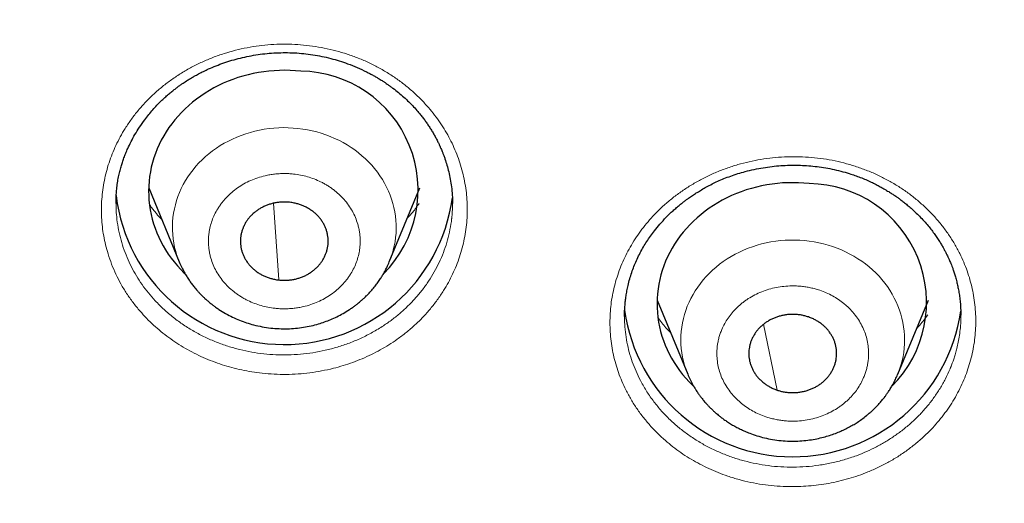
# Model space of a CAD drawing. Header units: millimetres. Extents: x 8 to 578, y 12 to 587.
# Tile 130 of 156: x 314 to 327.46, y 564.74 to 571.35. Entities that reach past the tile are written whole.
import ezdxf

# ---------------------------------------------------------------- set-up
doc = ezdxf.new("R2010")
doc.units = ezdxf.units.MM

msp = doc.modelspace()

# ---------------------------------------------------------------- linework, layer by layer
at = {"color": 7, "linetype": 'Continuous', "lineweight": 30}
for p, q in [((315.763, 569.053), (316.182, 568.04)), ((319.052, 568.04), (319.471, 569.053)), ((315.318, 568.839), (315.318, 568.849)), ((319.917, 568.861), (319.917, 568.845)), ((319.051, 568.039), (319.052, 568.04)), ((322.713, 567.518), (323.132, 566.506)), ((326.002, 566.506), (326.421, 567.518)), ((322.268, 567.299), (322.268, 567.302)), ((326.866, 567.34), (326.866, 567.317)), ((326, 566.503), (326.002, 566.506)), ((326, 566.503), (326.002, 566.506))]:
    msp.add_line(p, q, dxfattribs=at)
at = {"color": 252, "linetype": 'Continuous', "lineweight": 0}
for p, q in [((317.544, 567.794), (317.468, 568.842)), ((324.353, 566.29), (324.169, 567.19))]:
    msp.add_line(p, q, dxfattribs=at)
at = {"color": 7, "linetype": 'Continuous', "lineweight": 30, "flags": 128}
for points in [[(317.843, 570.646), (317.77, 570.652), (317.698, 570.656), (317.625, 570.658), (317.552, 570.657), (317.479, 570.653), (317.407, 570.647), (317.335, 570.639), (317.263, 570.627), (317.192, 570.614), (317.121, 570.598), (317.051, 570.579), (316.982, 570.558), (316.915, 570.535), (316.848, 570.509), (316.782, 570.481), (316.718, 570.451), (316.655, 570.418), (316.593, 570.383), (316.533, 570.346), (316.475, 570.307), (316.418, 570.266), (316.364, 570.224), (316.311, 570.179), (316.26, 570.132), (316.212, 570.084), (316.165, 570.034), (316.121, 569.982), (316.079, 569.929), (316.04, 569.875), (316.003, 569.819), (315.968, 569.762), (315.936, 569.704), (315.906, 569.644), (315.88, 569.584), (315.855, 569.523), (315.834, 569.461), (315.815, 569.398), (315.799, 569.335), (315.786, 569.271), (315.776, 569.207), (315.769, 569.142), (315.764, 569.077), (315.762, 569.012), (315.763, 568.947), (315.767, 568.883), (315.774, 568.818), (315.784, 568.754), (315.796, 568.69), (315.812, 568.626), (315.83, 568.563), (315.851, 568.501), (315.874, 568.44), (315.9, 568.379), (315.929, 568.32), (315.961, 568.261), (315.995, 568.204), (316.031, 568.148), (316.07, 568.093), (316.112, 568.04), (316.156, 567.988), (316.201, 567.937), (316.25, 567.889), (316.262, 567.877)], [(324.793, 569.111), (324.72, 569.118), (324.647, 569.122), (324.575, 569.123), (324.502, 569.122), (324.429, 569.119), (324.357, 569.113), (324.284, 569.104), (324.213, 569.093), (324.141, 569.079), (324.071, 569.063), (324.001, 569.045), (323.932, 569.024), (323.864, 569), (323.797, 568.974), (323.732, 568.946), (323.667, 568.916), (323.604, 568.884), (323.543, 568.849), (323.483, 568.812), (323.425, 568.773), (323.368, 568.732), (323.313, 568.689), (323.261, 568.644), (323.21, 568.598), (323.161, 568.549), (323.115, 568.499), (323.071, 568.448), (323.029, 568.395), (322.989, 568.34), (322.952, 568.284), (322.918, 568.227), (322.886, 568.169), (322.856, 568.11), (322.829, 568.049), (322.805, 567.988), (322.784, 567.926), (322.765, 567.863), (322.749, 567.8), (322.736, 567.736), (322.726, 567.672), (322.718, 567.607), (322.714, 567.543), (322.712, 567.478), (322.713, 567.413), (322.717, 567.348), (322.724, 567.284), (322.734, 567.219), (322.746, 567.155), (322.761, 567.092), (322.779, 567.029), (322.8, 566.967), (322.824, 566.905), (322.85, 566.845), (322.879, 566.785), (322.91, 566.727), (322.945, 566.669), (322.981, 566.613), (323.02, 566.559), (323.061, 566.505), (323.105, 566.453), (323.151, 566.403), (323.199, 566.354), (323.211, 566.343)]]:
    msp.add_lwpolyline(points, dxfattribs=at)
at = {"color": 252, "linetype": 'Continuous', "lineweight": 0, "flags": 128}
for points in [[(319.052, 568.04), (319.071, 568.089), (319.09, 568.145), (319.106, 568.202), (319.12, 568.259), (319.131, 568.317), (319.139, 568.375), (319.144, 568.433), (319.146, 568.492), (319.146, 568.551), (319.142, 568.609), (319.136, 568.668), (319.127, 568.726), (319.116, 568.783), (319.101, 568.841), (319.084, 568.897), (319.064, 568.953), (319.041, 569.008), (319.016, 569.062), (318.988, 569.115), (318.958, 569.167), (318.925, 569.218), (318.89, 569.268), (318.852, 569.316), (318.812, 569.362), (318.77, 569.407), (318.725, 569.451), (318.679, 569.492), (318.631, 569.532), (318.58, 569.57), (318.529, 569.606), (318.475, 569.64), (318.42, 569.672), (318.363, 569.702), (318.305, 569.729), (318.245, 569.754), (318.185, 569.777), (318.123, 569.798), (318.061, 569.816), (317.997, 569.832), (317.933, 569.845), (317.868, 569.856), (317.803, 569.864), (317.738, 569.87), (317.672, 569.874), (317.606, 569.875), (317.54, 569.873), (317.475, 569.869), (317.409, 569.862), (317.344, 569.853), (317.28, 569.841), (317.216, 569.827), (317.153, 569.81), (317.091, 569.791), (317.029, 569.77), (316.969, 569.746), (316.91, 569.72), (316.853, 569.692), (316.796, 569.662), (316.741, 569.629), (316.688, 569.595), (316.637, 569.558), (316.587, 569.519), (316.54, 569.479), (316.494, 569.437), (316.45, 569.393), (316.409, 569.347), (316.37, 569.3), (316.333, 569.252), (316.298, 569.202), (316.266, 569.151), (316.236, 569.098), (316.209, 569.045), (316.185, 568.99), (316.163, 568.935), (316.144, 568.879), (316.128, 568.822), (316.114, 568.765), (316.103, 568.707), (316.095, 568.649), (316.09, 568.59), (316.088, 568.532), (316.088, 568.473), (316.092, 568.414), (316.098, 568.356), (316.107, 568.298), (316.118, 568.24), (316.133, 568.183), (316.15, 568.126), (316.17, 568.071), (316.183, 568.039)], [(326.002, 566.506), (326.007, 566.52), (326.028, 566.576), (326.046, 566.632), (326.061, 566.689), (326.074, 566.747), (326.084, 566.805), (326.091, 566.863), (326.095, 566.922), (326.096, 566.98), (326.094, 567.039), (326.09, 567.097), (326.083, 567.156), (326.073, 567.214), (326.06, 567.271), (326.045, 567.328), (326.026, 567.384), (326.005, 567.44), (325.982, 567.495), (325.955, 567.548), (325.926, 567.601), (325.895, 567.653), (325.861, 567.703), (325.825, 567.752), (325.786, 567.799), (325.746, 567.845), (325.703, 567.89), (325.657, 567.933), (325.61, 567.973), (325.561, 568.013), (325.51, 568.05), (325.458, 568.085), (325.403, 568.118), (325.348, 568.149), (325.29, 568.178), (325.232, 568.204), (325.172, 568.229), (325.111, 568.251), (325.049, 568.271), (324.986, 568.288), (324.922, 568.303), (324.858, 568.315), (324.793, 568.325), (324.728, 568.332), (324.662, 568.337), (324.596, 568.34), (324.531, 568.34), (324.465, 568.337), (324.399, 568.332), (324.334, 568.324), (324.269, 568.314), (324.205, 568.301), (324.141, 568.286), (324.079, 568.269), (324.017, 568.249), (323.956, 568.227), (323.896, 568.202), (323.838, 568.175), (323.78, 568.146), (323.725, 568.115), (323.67, 568.082), (323.618, 568.046), (323.567, 568.009), (323.518, 567.97), (323.471, 567.929), (323.427, 567.886), (323.384, 567.841), (323.343, 567.795), (323.305, 567.747), (323.269, 567.698), (323.235, 567.648), (323.204, 567.596), (323.175, 567.543), (323.149, 567.489), (323.126, 567.435), (323.105, 567.379), (323.087, 567.323), (323.072, 567.266), (323.059, 567.208), (323.05, 567.15), (323.043, 567.092), (323.039, 567.033), (323.037, 566.975), (323.039, 566.916), (323.043, 566.857), (323.05, 566.799), (323.06, 566.741), (323.073, 566.684), (323.089, 566.627), (323.107, 566.57), (323.128, 566.515), (323.152, 566.46), (323.174, 566.414)]]:
    msp.add_lwpolyline(points, dxfattribs=at)
at = {"color": 7, "linetype": 'Continuous', "lineweight": 30}
for centre, radius, start, end in [((317.823, 569.023), 1.623, 315.0703, 89.2948), ((324.773, 567.488), 1.623, 315.0722, 89.2948), ((317.618, 569.23), 2.318, 187.0282, 352.2622), ((324.567, 567.699), 2.32, 187.8774, 351.797)]:
    msp.add_arc(centre, radius, start, end, dxfattribs=at)
for points, knots in [([(352.083, 562.247), (352.082, 562.251), (352.08, 562.257), (352.076, 562.27), (352.071, 562.287), (352.064, 562.307), (352.057, 562.33), (352.046, 562.365), (352.032, 562.413), (352.013, 562.471), (351.994, 562.531), (351.975, 562.591), (351.957, 562.649), (351.939, 562.704), (351.924, 562.751), (351.91, 562.795), (351.896, 562.835), (351.883, 562.876), (351.87, 562.916), (351.858, 562.95), (351.849, 562.978), (351.842, 562.999), (351.836, 563.019), (351.829, 563.037), (351.823, 563.057), (351.813, 563.085), (351.801, 563.121), (351.787, 563.162), (351.774, 563.201), (351.762, 563.237), (351.751, 563.269), (351.741, 563.299), (351.731, 563.326), (351.723, 563.35), (351.716, 563.37), (351.709, 563.391), (351.7, 563.417), (351.688, 563.451), (351.674, 563.491), (351.656, 563.54), (351.637, 563.593), (351.619, 563.646), (351.603, 563.69), (351.59, 563.727), (351.577, 563.763), (351.563, 563.8), (351.548, 563.842), (351.531, 563.889), (351.512, 563.94), (351.492, 563.994), (351.471, 564.05), (351.45, 564.106), (351.43, 564.158), (351.412, 564.206), (351.396, 564.248), (351.382, 564.286), (351.367, 564.323), (351.352, 564.363), (351.333, 564.412), (351.31, 564.473), (351.282, 564.543), (351.257, 564.607), (351.236, 564.66), (351.219, 564.702), (351.202, 564.744), (351.186, 564.785), (351.17, 564.823), (351.157, 564.856), (351.146, 564.882), (351.137, 564.904), (351.129, 564.926), (351.119, 564.95), (351.105, 564.983), (351.088, 565.024), (351.068, 565.073), (351.047, 565.124), (351.025, 565.177), (351.002, 565.231), (350.979, 565.286), (350.957, 565.338), (350.937, 565.383), (350.922, 565.42), (350.908, 565.451), (350.897, 565.476), (350.89, 565.494), (350.884, 565.508), (350.878, 565.52), (350.872, 565.536), (350.863, 565.556), (350.847, 565.592), (350.825, 565.643), (350.796, 565.708), (350.768, 565.773), (350.721, 565.878), (350.677, 565.975), (350.638, 566.061), (350.622, 566.096), (350.607, 566.128), (350.595, 566.155), (350.585, 566.177), (350.575, 566.199), (350.564, 566.223), (350.549, 566.255), (350.53, 566.295), (350.508, 566.342), (350.478, 566.406), (350.442, 566.482), (350.402, 566.567), (350.365, 566.644), (350.331, 566.714), (350.301, 566.776), (350.276, 566.826), (350.257, 566.866), (350.241, 566.898), (350.227, 566.927), (350.212, 566.957), (350.196, 566.989), (350.177, 567.027), (350.156, 567.07), (350.132, 567.117), (350.106, 567.169), (350.078, 567.223), (350.036, 567.307), (349.977, 567.422), (349.917, 567.537), (349.873, 567.62), (349.849, 567.666), (349.829, 567.704), (349.814, 567.733), (349.802, 567.756), (349.791, 567.776), (349.778, 567.8), (349.764, 567.827), (349.748, 567.857), (349.726, 567.896), (349.699, 567.947), (349.664, 568.011), (349.605, 568.119), (349.521, 568.272), (349.44, 568.416), (349.388, 568.508), (349.366, 568.547), (349.345, 568.583), (349.327, 568.614), (349.313, 568.64), (349.3, 568.661), (349.291, 568.677), (349.284, 568.689), (349.278, 568.701), (349.27, 568.715), (349.258, 568.734), (349.243, 568.76), (349.225, 568.791), (349.204, 568.827), (349.181, 568.866), (349.15, 568.919), (349.112, 568.984), (349.068, 569.058), (349.027, 569.128), (348.986, 569.195), (348.946, 569.263), (348.911, 569.32), (348.882, 569.368), (348.859, 569.405), (348.836, 569.442), (348.812, 569.481), (348.788, 569.52), (348.765, 569.558), (348.744, 569.591), (348.727, 569.618), (348.714, 569.64), (348.703, 569.657), (348.695, 569.67), (348.688, 569.682), (348.679, 569.696), (348.667, 569.715), (348.651, 569.741), (348.632, 569.771), (348.611, 569.803), (348.571, 569.868), (348.524, 569.941), (348.471, 570.023), (348.432, 570.083), (348.392, 570.146), (348.348, 570.213), (348.3, 570.286), (348.253, 570.358), (348.206, 570.429), (348.16, 570.498), (348.113, 570.567), (348.068, 570.634), (348.028, 570.694), (347.995, 570.742), (347.968, 570.781), (347.948, 570.81), (347.932, 570.834), (347.919, 570.853), (347.909, 570.867), (347.899, 570.882), (347.886, 570.901), (347.87, 570.925), (347.848, 570.956), (347.821, 570.995), (347.79, 571.039), (347.755, 571.089), (347.687, 571.187), (347.583, 571.333), (347.444, 571.527), (347.335, 571.676), (347.259, 571.779), (347.218, 571.834), (347.178, 571.888), (347.14, 571.939), (347.106, 571.985), (347.076, 572.025), (347.05, 572.059), (347.029, 572.087), (347.013, 572.108), (347.001, 572.123), (346.994, 572.133), (346.987, 572.142), (346.979, 572.152), (346.967, 572.168), (346.952, 572.188), (346.928, 572.22), (346.895, 572.263), (346.853, 572.318), (346.805, 572.379), (346.752, 572.448), (346.695, 572.521), (346.638, 572.593), (346.582, 572.664), (346.512, 572.753), (346.428, 572.857), (346.333, 572.976), (346.242, 573.088), (346.156, 573.192), (346.076, 573.289), (346.015, 573.362), (345.973, 573.412), (345.947, 573.443), (345.922, 573.473), (345.899, 573.501), (345.879, 573.524), (345.864, 573.542), (345.853, 573.555), (345.843, 573.566), (345.831, 573.581), (345.815, 573.6), (345.793, 573.625), (345.768, 573.655), (345.737, 573.691), (345.701, 573.733), (345.66, 573.78), (345.616, 573.832), (345.569, 573.886), (345.521, 573.941), (345.473, 573.996), (345.392, 574.088), (345.277, 574.217), (345.153, 574.356), (345.054, 574.466), (344.979, 574.548), (344.904, 574.629), (344.832, 574.708), (344.762, 574.782), (344.698, 574.851), (344.645, 574.908), (344.602, 574.953), (344.568, 574.989), (344.537, 575.022), (344.509, 575.052), (344.483, 575.078), (344.462, 575.1), (344.445, 575.118), (344.43, 575.135), (344.412, 575.153), (344.389, 575.176), (344.363, 575.204), (344.332, 575.236), (344.297, 575.273), (344.259, 575.312), (344.219, 575.352), (344.166, 575.407), (344.097, 575.477), (344, 575.575), (343.886, 575.69), (343.752, 575.823), (343.615, 575.958), (343.475, 576.094), (343.358, 576.206), (343.266, 576.294), (343.198, 576.358), (343.13, 576.423), (343.062, 576.486), (342.995, 576.549), (342.928, 576.612), (342.861, 576.673), (342.803, 576.726), (342.755, 576.77), (342.718, 576.804), (342.687, 576.833), (342.661, 576.857), (342.64, 576.875), (342.625, 576.889), (342.613, 576.9), (342.6, 576.912), (342.583, 576.927), (342.561, 576.947), (342.535, 576.97), (342.459, 577.039), (342.331, 577.152), (342.178, 577.287), (342.045, 577.403), (341.934, 577.499), (341.817, 577.6), (341.693, 577.705), (341.563, 577.814), (341.427, 577.928), (341.284, 578.046), (341.156, 578.15), (341.045, 578.24), (340.952, 578.315), (340.859, 578.389), (340.77, 578.46), (340.687, 578.525), (340.614, 578.583), (340.549, 578.633), (340.493, 578.677), (340.444, 578.715), (340.402, 578.748), (340.369, 578.773), (340.343, 578.793), (340.324, 578.808), (340.307, 578.82), (340.291, 578.833), (340.271, 578.848), (340.25, 578.864), (340.226, 578.882), (340.195, 578.906), (340.156, 578.936), (340.107, 578.973), (340.054, 579.013), (339.99, 579.061), (339.913, 579.119), (339.823, 579.186), (339.726, 579.257), (339.623, 579.333), (339.515, 579.412), (339.4, 579.495), (339.279, 579.582), (339.152, 579.672), (339.018, 579.767), (338.879, 579.864), (338.735, 579.964), (338.585, 580.066), (338.432, 580.17), (338.237, 580.302), (338.003, 580.456), (337.733, 580.632), (337.468, 580.801), (337.211, 580.962), (336.961, 581.116), (336.72, 581.263), (336.487, 581.402), (336.261, 581.536), (336.054, 581.656), (335.863, 581.765), (335.684, 581.867), (335.5, 581.969), (335.31, 582.074), (335.113, 582.182), (334.909, 582.291), (334.705, 582.4), (334.501, 582.507), (334.297, 582.612), (334.087, 582.719), (333.871, 582.827), (333.65, 582.937), (333.438, 583.04), (333.241, 583.135), (333.061, 583.22), (332.89, 583.301), (332.726, 583.377), (332.57, 583.448), (332.422, 583.515), (332.283, 583.578), (332.171, 583.627), (332.086, 583.665), (332.025, 583.692), (331.968, 583.717), (331.915, 583.74), (331.869, 583.76), (331.831, 583.776), (331.802, 583.789), (331.777, 583.8), (331.755, 583.809), (331.73, 583.82), (331.703, 583.831), (331.672, 583.845), (331.629, 583.863), (331.574, 583.887), (331.505, 583.916), (331.426, 583.949), (331.337, 583.986), (331.239, 584.027), (331.131, 584.072), (331.017, 584.119), (330.895, 584.168), (330.767, 584.22), (330.631, 584.274), (330.486, 584.331), (330.333, 584.391), (330.173, 584.453), (329.998, 584.52), (329.809, 584.591), (329.604, 584.667), (329.39, 584.745), (329.166, 584.825), (328.931, 584.908), (328.687, 584.992), (328.432, 585.078), (328.168, 585.166), (327.893, 585.255), (327.609, 585.345), (327.317, 585.436), (327.017, 585.526), (326.706, 585.618), (326.389, 585.708), (326.066, 585.798), (325.736, 585.887), (325.396, 585.976), (325.047, 586.065), (324.69, 586.152), (324.326, 586.238), (323.954, 586.322), (323.573, 586.405), (323.179, 586.487), (322.773, 586.568), (322.354, 586.648), (321.925, 586.725), (321.486, 586.8), (321.037, 586.871), (320.577, 586.94), (320.128, 587.002), (319.69, 587.059), (319.263, 587.11), (318.829, 587.158), (318.387, 587.202), (317.937, 587.243), (317.48, 587.279), (317.015, 587.312), (316.535, 587.341), (316.04, 587.365), (315.529, 587.385), (315.009, 587.399), (314.499, 587.408), (314.162, 587.408), (314, 587.409)], [0, 0, 0, 0, 0.0002489, 0.0004924, 0.0008975, 0.0013513, 0.0017753, 0.0022796, 0.0035092, 0.0046889, 0.0059625, 0.0072515, 0.0085423, 0.0096883, 0.0107884, 0.0116007, 0.0125144, 0.0134273, 0.014302, 0.0151384, 0.0156597, 0.0161341, 0.0165586, 0.0169331, 0.017347, 0.017896, 0.01879, 0.0197476, 0.0206237, 0.0214184, 0.0221317, 0.0227637, 0.0234094, 0.0239512, 0.0243888, 0.0247795, 0.0253483, 0.0261184, 0.0270824, 0.0280589, 0.0294623, 0.0307052, 0.0316209, 0.0324507, 0.033209, 0.034049, 0.0350123, 0.0360988, 0.0372444, 0.0385151, 0.0397966, 0.0410892, 0.0423417, 0.0434416, 0.0443847, 0.0452134, 0.046066, 0.0469645, 0.047972, 0.0494705, 0.0511621, 0.0528883, 0.0538791, 0.0548633, 0.0558408, 0.0568117, 0.0577239, 0.0585007, 0.0591085, 0.0595953, 0.0600424, 0.0606093, 0.0613, 0.0623605, 0.0635299, 0.064732, 0.065967, 0.0672348, 0.0685354, 0.0698687, 0.0708815, 0.071755, 0.072487, 0.0730776, 0.0735266, 0.0737802, 0.0740338, 0.0743977, 0.0748724, 0.0754578, 0.0769868, 0.0785254, 0.0800626, 0.0815989, 0.0860554, 0.0869468, 0.0878183, 0.0885805, 0.0892258, 0.0897543, 0.0901873, 0.0907494, 0.0915, 0.0924885, 0.0936671, 0.09485, 0.0971046, 0.0991641, 0.1010287, 0.1027001, 0.1041963, 0.1055215, 0.1063617, 0.1071168, 0.1078201, 0.108491, 0.1092666, 0.1102027, 0.1112324, 0.1124048, 0.1136973, 0.1150224, 0.1163709, 0.1198453, 0.1234668, 0.1248172, 0.1259597, 0.1268943, 0.1276209, 0.128081, 0.1285655, 0.1291476, 0.1298204, 0.1305616, 0.1313694, 0.1327735, 0.1343422, 0.1360631, 0.1408416, 0.1457708, 0.1467908, 0.1477974, 0.1486947, 0.1494698, 0.1501228, 0.1506452, 0.1510498, 0.1513366, 0.1515551, 0.1519031, 0.1523964, 0.153035, 0.1538189, 0.154748, 0.1557682, 0.1567655, 0.1587587, 0.1606375, 0.162402, 0.164055, 0.1657415, 0.1675424, 0.1684475, 0.169379, 0.1703368, 0.171321, 0.1723316, 0.1733281, 0.174194, 0.1748667, 0.1754234, 0.1758642, 0.1761891, 0.1764274, 0.1767427, 0.1772558, 0.177916, 0.1787202, 0.1795676, 0.1804099, 0.1836697, 0.1852132, 0.1867386, 0.1883333, 0.1900729, 0.1919572, 0.1939863, 0.1956822, 0.1974674, 0.1993374, 0.2011032, 0.2026662, 0.2040263, 0.2049134, 0.2056863, 0.206326, 0.2067977, 0.2071236, 0.2075016, 0.2079773, 0.2085508, 0.2094105, 0.2104247, 0.2115934, 0.2129167, 0.2143767, 0.2193277, 0.224478, 0.2298277, 0.2312732, 0.2327327, 0.234206, 0.2356023, 0.2368403, 0.2379022, 0.2388115, 0.2395681, 0.2401721, 0.2405155, 0.2407781, 0.2409679, 0.2412399, 0.241654, 0.2422104, 0.2428757, 0.2442124, 0.2456965, 0.2473282, 0.2492402, 0.2512683, 0.2532562, 0.2551939, 0.2570813, 0.260518, 0.2637745, 0.2668506, 0.2697376, 0.2724238, 0.2749092, 0.2757944, 0.276651, 0.277479, 0.278278, 0.2789602, 0.2794611, 0.2797808, 0.2800308, 0.2804223, 0.2809661, 0.2816621, 0.2825103, 0.2835241, 0.2846939, 0.2860196, 0.2875013, 0.2890578, 0.2906071, 0.2921491, 0.2936838, 0.2984601, 0.3031648, 0.3055375, 0.3078916, 0.3102271, 0.3125356, 0.3147067, 0.3167064, 0.3185347, 0.3196366, 0.3206654, 0.321621, 0.3225035, 0.3233029, 0.3239589, 0.3244368, 0.3248548, 0.3253987, 0.3260765, 0.3268883, 0.3278341, 0.3289139, 0.3300923, 0.3312909, 0.3325071, 0.3349468, 0.3374539, 0.3412685, 0.3452292, 0.3493338, 0.3534592, 0.3575358, 0.3595199, 0.3614923, 0.3634529, 0.3654018, 0.3673389, 0.3692644, 0.371178, 0.3730208, 0.3742256, 0.3752746, 0.3761677, 0.3769049, 0.3774863, 0.3779118, 0.3781695, 0.3785292, 0.3790142, 0.3796245, 0.3803602, 0.3812149, 0.3860543, 0.3910859, 0.3940304, 0.3970868, 0.4003033, 0.4036797, 0.407216, 0.4109124, 0.4147687, 0.4187849, 0.4212155, 0.4237012, 0.4262301, 0.4286145, 0.4307889, 0.4327535, 0.4344137, 0.4358872, 0.4371743, 0.4382747, 0.4391887, 0.4397989, 0.4402837, 0.4406654, 0.4410993, 0.4416077, 0.4421687, 0.442781, 0.4434445, 0.4445907, 0.4458635, 0.447233, 0.4486746, 0.4508593, 0.4531914, 0.4556709, 0.4582976, 0.4610717, 0.4639932, 0.4670619, 0.470278, 0.4736413, 0.477152, 0.4807434, 0.4844768, 0.4883293, 0.49215, 0.498945, 0.5055443, 0.511948, 0.5181561, 0.5241686, 0.5298833, 0.5354093, 0.5407467, 0.5458955, 0.5500089, 0.5541424, 0.5584103, 0.5628125, 0.567349, 0.5720199, 0.5768251, 0.5813479, 0.5859835, 0.590732, 0.5955934, 0.6005676, 0.6056271, 0.6097975, 0.6137839, 0.6175862, 0.6212044, 0.6246385, 0.6278885, 0.6309545, 0.6338364, 0.6352084, 0.6365343, 0.6378142, 0.6389953, 0.6399971, 0.6408187, 0.64146, 0.6419211, 0.6424295, 0.6429161, 0.6435033, 0.6441909, 0.644979, 0.6462793, 0.6477847, 0.6494952, 0.6514108, 0.6535316, 0.6558575, 0.6583885, 0.6609569, 0.6637069, 0.6666374, 0.6697355, 0.6729967, 0.6764211, 0.6800087, 0.6841436, 0.688476, 0.6930059, 0.6977333, 0.7026582, 0.7077806, 0.7131006, 0.7186181, 0.7243331, 0.7302457, 0.7362451, 0.742435, 0.7488155, 0.7553866, 0.7619262, 0.7686442, 0.7755407, 0.7826157, 0.7898692, 0.7971669, 0.8046369, 0.8122792, 0.8200937, 0.8282454, 0.8365766, 0.8450873, 0.8537776, 0.8626476, 0.8716972, 0.8809267, 0.8891501, 0.8975112, 0.9060103, 0.9146473, 0.9234222, 0.9323353, 0.9413865, 0.950576, 0.9603514, 0.9702787, 0.9803581, 0.9905896, 1, 1, 1, 1]), ([(315.317, 568.844), (315.317, 568.85), (315.317, 568.864), (315.317, 568.893), (315.318, 568.927), (315.32, 568.964), (315.323, 569), (315.327, 569.052), (315.336, 569.12), (315.35, 569.199), (315.366, 569.272), (315.384, 569.339), (315.404, 569.401), (315.425, 569.463), (315.45, 569.526), (315.482, 569.601), (315.523, 569.686), (315.576, 569.783), (315.637, 569.883), (315.701, 569.973), (315.763, 570.053), (315.819, 570.119), (315.875, 570.18), (315.929, 570.235), (315.982, 570.285), (316.032, 570.329), (316.079, 570.368), (316.122, 570.402), (316.162, 570.432), (316.199, 570.459), (316.232, 570.482), (316.264, 570.503), (316.298, 570.524), (316.339, 570.55), (316.389, 570.579), (316.448, 570.611), (316.513, 570.644), (316.592, 570.682), (316.685, 570.721), (316.791, 570.76), (316.902, 570.796), (317.017, 570.827), (317.136, 570.853), (317.258, 570.874), (317.381, 570.889), (317.506, 570.898), (317.631, 570.901), (317.756, 570.898), (317.882, 570.888), (318.007, 570.872), (318.131, 570.85), (318.251, 570.822), (318.368, 570.788), (318.49, 570.747), (318.614, 570.698), (318.715, 570.651), (318.787, 570.614), (318.832, 570.589), (318.874, 570.565), (318.911, 570.543), (318.94, 570.525), (318.962, 570.511), (318.98, 570.5), (318.996, 570.489), (319.013, 570.477), (319.037, 570.461), (319.067, 570.439), (319.116, 570.404), (319.179, 570.354), (319.251, 570.292), (319.319, 570.228), (319.384, 570.162), (319.437, 570.103), (319.48, 570.051), (319.515, 570.006), (319.549, 569.961), (319.581, 569.914), (319.613, 569.865), (319.643, 569.816), (319.671, 569.767), (319.694, 569.724), (319.711, 569.691), (319.722, 569.668), (319.732, 569.649), (319.738, 569.634), (319.744, 569.622), (319.75, 569.608), (319.759, 569.589), (319.77, 569.563), (319.783, 569.531), (319.798, 569.492), (319.818, 569.435), (319.841, 569.361), (319.866, 569.268), (319.887, 569.169), (319.903, 569.064), (319.914, 568.952), (319.916, 568.876), (319.916, 568.837)], [0, 0, 0, 0, 0.003728, 0.008655, 0.014831, 0.020557, 0.026425, 0.032126, 0.045944, 0.058668, 0.070301, 0.080841, 0.090355, 0.100023, 0.110289, 0.121154, 0.136572, 0.153057, 0.170606, 0.189217, 0.202213, 0.215179, 0.227356, 0.238734, 0.249314, 0.259097, 0.267739, 0.275648, 0.282825, 0.289289, 0.295091, 0.300232, 0.305456, 0.312434, 0.320709, 0.330279, 0.34085, 0.351619, 0.367185, 0.383068, 0.399269, 0.415792, 0.432637, 0.449719, 0.466851, 0.48403, 0.501258, 0.518542, 0.535889, 0.553272, 0.57064, 0.587934, 0.604848, 0.621346, 0.641458, 0.660927, 0.668401, 0.675777, 0.682897, 0.689068, 0.693708, 0.697526, 0.700524, 0.70274, 0.705552, 0.70965, 0.715033, 0.7217, 0.735677, 0.749567, 0.763287, 0.776842, 0.790236, 0.798616, 0.807061, 0.815573, 0.824151, 0.832796, 0.841508, 0.850288, 0.858648, 0.863332, 0.867276, 0.870481, 0.872946, 0.874686, 0.876604, 0.87985, 0.884125, 0.889429, 0.895763, 0.903126, 0.916912, 0.931652, 0.947335, 0.963956, 0.981511, 1, 1, 1, 1]), ([(322.268, 567.297), (322.268, 567.305), (322.268, 567.321), (322.268, 567.357), (322.271, 567.406), (322.275, 567.465), (322.282, 567.528), (322.291, 567.595), (322.304, 567.666), (322.321, 567.745), (322.344, 567.83), (322.372, 567.916), (322.404, 567.999), (322.44, 568.082), (322.48, 568.164), (322.525, 568.244), (322.572, 568.32), (322.622, 568.393), (322.681, 568.473), (322.752, 568.559), (322.837, 568.652), (322.914, 568.726), (322.978, 568.782), (323.022, 568.819), (323.063, 568.852), (323.098, 568.879), (323.129, 568.902), (323.157, 568.922), (323.183, 568.94), (323.218, 568.963), (323.264, 568.993), (323.323, 569.029), (323.39, 569.067), (323.464, 569.106), (323.543, 569.143), (323.628, 569.18), (323.72, 569.215), (323.817, 569.247), (323.924, 569.278), (324.039, 569.306), (324.162, 569.329), (324.284, 569.346), (324.405, 569.357), (324.524, 569.362), (324.642, 569.362), (324.757, 569.357), (324.873, 569.347), (324.989, 569.331), (325.106, 569.31), (325.224, 569.282), (325.327, 569.252), (325.416, 569.223), (325.491, 569.195), (325.565, 569.165), (325.637, 569.133), (325.703, 569.1), (325.761, 569.07), (325.808, 569.043), (325.847, 569.02), (325.877, 569.002), (325.901, 568.987), (325.924, 568.972), (325.948, 568.956), (325.978, 568.936), (326.013, 568.911), (326.053, 568.882), (326.097, 568.847), (326.147, 568.807), (326.2, 568.76), (326.257, 568.707), (326.317, 568.648), (326.375, 568.585), (326.429, 568.521), (326.477, 568.461), (326.519, 568.403), (326.556, 568.348), (326.587, 568.298), (326.615, 568.252), (326.638, 568.21), (326.657, 568.173), (326.673, 568.141), (326.686, 568.115), (326.696, 568.093), (326.706, 568.072), (326.717, 568.046), (326.729, 568.017), (326.743, 567.982), (326.758, 567.941), (326.774, 567.891), (326.792, 567.834), (326.808, 567.772), (326.823, 567.708), (326.836, 567.641), (326.848, 567.567), (326.857, 567.488), (326.863, 567.404), (326.864, 567.345), (326.864, 567.315)], [0, 0, 0, 0, 0.0045426, 0.0098726, 0.0181227, 0.0272354, 0.0370612, 0.0476008, 0.0588547, 0.0708246, 0.0854091, 0.0995243, 0.1131322, 0.1262336, 0.1408387, 0.154757, 0.167988, 0.180876, 0.1940954, 0.2119332, 0.2303679, 0.2493961, 0.2586135, 0.2670738, 0.2745487, 0.281038, 0.2865415, 0.291064, 0.2954545, 0.300341, 0.3090189, 0.3188586, 0.329833, 0.3419411, 0.3539316, 0.3668588, 0.3807208, 0.3951606, 0.4094326, 0.4270067, 0.4442894, 0.4612828, 0.4779878, 0.4944047, 0.5105336, 0.5263774, 0.5422704, 0.5584436, 0.5749007, 0.5916474, 0.6086916, 0.6197594, 0.6309246, 0.64218, 0.6535205, 0.6641073, 0.6733668, 0.6813034, 0.6874192, 0.692428, 0.696331, 0.6997128, 0.7039401, 0.7090975, 0.7151707, 0.722303, 0.7304929, 0.7397388, 0.750039, 0.7613918, 0.7737955, 0.7868668, 0.799228, 0.8107565, 0.8214544, 0.8313237, 0.8403661, 0.8485833, 0.8558369, 0.8622999, 0.8678925, 0.8725643, 0.8756333, 0.8790875, 0.8832921, 0.8882475, 0.893715, 0.900449, 0.9084503, 0.9177199, 0.9282584, 0.9380107, 0.9486451, 0.9601618, 0.9725604, 0.9858403, 1, 1, 1, 1]), ([(317.69, 568.855), (317.674, 568.856), (317.64, 568.859), (317.59, 568.859), (317.539, 568.855), (317.489, 568.847), (317.44, 568.836), (317.393, 568.821), (317.346, 568.802), (317.302, 568.78), (317.26, 568.755), (317.221, 568.727), (317.184, 568.695), (317.15, 568.661), (317.12, 568.625), (317.094, 568.587), (317.071, 568.547), (317.052, 568.505), (317.037, 568.462), (317.026, 568.418), (317.019, 568.373), (317.016, 568.328), (317.018, 568.283), (317.024, 568.238), (317.034, 568.194), (317.049, 568.151), (317.067, 568.109), (317.089, 568.068), (317.116, 568.03), (317.145, 567.993), (317.178, 567.959), (317.214, 567.927), (317.253, 567.898), (317.295, 567.872), (317.339, 567.85), (317.384, 567.831), (317.432, 567.815), (317.485, 567.802), (317.523, 567.796), (317.544, 567.794)], [0, 0, 0, 0, 0.0264627, 0.0529254, 0.080157, 0.1073885, 0.1338512, 0.1603139, 0.1875454, 0.214777, 0.2412397, 0.2677024, 0.2949339, 0.3221655, 0.3486282, 0.3750909, 0.4023224, 0.4295539, 0.4560167, 0.4824794, 0.5097109, 0.5369424, 0.5634051, 0.5898679, 0.6170994, 0.6443309, 0.6707936, 0.6972563, 0.7244879, 0.7517194, 0.7781821, 0.8046448, 0.8318763, 0.8591079, 0.8855706, 0.9120333, 0.9392648, 0.9664964, 1, 1, 1, 1]), ([(317.544, 567.794), (317.56, 567.792), (317.594, 567.789), (317.644, 567.79), (317.695, 567.794), (317.745, 567.801), (317.794, 567.813), (317.841, 567.828), (317.887, 567.846), (317.932, 567.868), (317.974, 567.894), (318.013, 567.922), (318.05, 567.953), (318.083, 567.987), (318.114, 568.023), (318.14, 568.061), (318.163, 568.102), (318.182, 568.144), (318.197, 568.187), (318.208, 568.23), (318.215, 568.275), (318.218, 568.321), (318.216, 568.366), (318.21, 568.41), (318.2, 568.455), (318.185, 568.498), (318.167, 568.54), (318.145, 568.58), (318.118, 568.619), (318.089, 568.656), (318.056, 568.69), (318.02, 568.721), (317.981, 568.75), (317.939, 568.776), (317.895, 568.799), (317.85, 568.818), (317.802, 568.833), (317.749, 568.847), (317.711, 568.852), (317.69, 568.855)], [0, 0, 0, 0, 0.026463, 0.052925, 0.080157, 0.107388, 0.133851, 0.160314, 0.187545, 0.214777, 0.24124, 0.267702, 0.294934, 0.322165, 0.348628, 0.375091, 0.402322, 0.429554, 0.456017, 0.482479, 0.509711, 0.536942, 0.563405, 0.589868, 0.617099, 0.644331, 0.670794, 0.697256, 0.724488, 0.751719, 0.778182, 0.804645, 0.831876, 0.859108, 0.885571, 0.912033, 0.939265, 0.966496, 1, 1, 1, 1]), ([(316.182, 568.04), (316.193, 568.015), (316.214, 567.967), (316.249, 567.901), (316.282, 567.845), (316.315, 567.793), (316.349, 567.745), (316.386, 567.697), (316.421, 567.655), (316.453, 567.62), (316.48, 567.592), (316.506, 567.566), (316.531, 567.542), (316.553, 567.523), (316.572, 567.507), (316.59, 567.491), (316.613, 567.472), (316.643, 567.449), (316.68, 567.422), (316.737, 567.382), (316.814, 567.335), (316.908, 567.286), (317.004, 567.244), (317.1, 567.209), (317.203, 567.179), (317.313, 567.154), (317.43, 567.137), (317.545, 567.128), (317.658, 567.127), (317.77, 567.133), (317.878, 567.147), (317.984, 567.167), (318.08, 567.193), (318.17, 567.222), (318.253, 567.254), (318.338, 567.292), (318.423, 567.337), (318.493, 567.38), (318.547, 567.417), (318.585, 567.444), (318.617, 567.469), (318.643, 567.49), (318.661, 567.506), (318.674, 567.517), (318.682, 567.524), (318.691, 567.532), (318.702, 567.542), (318.718, 567.557), (318.739, 567.577), (318.772, 567.61), (318.812, 567.654), (318.857, 567.708), (318.896, 567.76), (318.93, 567.81), (318.962, 567.86), (318.992, 567.913), (319.023, 567.974), (319.042, 568.017), (319.052, 568.04)], [0, 0, 0, 0, 0.02278, 0.043564, 0.062546, 0.079792, 0.096121, 0.11298, 0.131255, 0.141943, 0.152549, 0.163083, 0.173409, 0.181834, 0.187872, 0.194055, 0.202403, 0.212972, 0.225754, 0.240612, 0.270806, 0.300238, 0.32892, 0.356861, 0.384073, 0.417078, 0.44912, 0.480564, 0.51144, 0.541761, 0.571539, 0.600787, 0.629571, 0.653211, 0.677815, 0.703389, 0.729937, 0.757463, 0.771596, 0.78497, 0.796321, 0.805642, 0.812929, 0.816888, 0.819807, 0.822315, 0.826596, 0.832839, 0.841046, 0.85121, 0.872074, 0.891774, 0.910314, 0.927846, 0.942917, 0.959959, 0.978984, 1, 1, 1, 1]), ([(324.78, 567.289), (324.764, 567.294), (324.733, 567.304), (324.684, 567.315), (324.634, 567.322), (324.583, 567.325), (324.533, 567.324), (324.482, 567.32), (324.432, 567.311), (324.383, 567.299), (324.336, 567.284), (324.29, 567.265), (324.246, 567.242), (324.204, 567.217), (324.165, 567.188), (324.129, 567.157), (324.096, 567.122), (324.066, 567.086), (324.04, 567.047), (324.018, 567.007), (323.999, 566.965), (323.984, 566.921), (323.974, 566.877), (323.968, 566.833), (323.966, 566.788), (323.968, 566.742), (323.975, 566.698), (323.986, 566.654), (324.001, 566.611), (324.02, 566.568), (324.042, 566.528), (324.069, 566.49), (324.099, 566.454), (324.133, 566.42), (324.169, 566.389), (324.208, 566.36), (324.25, 566.335), (324.298, 566.31), (324.334, 566.297), (324.353, 566.29)], [0, 0, 0, 0, 0.026463, 0.052925, 0.080157, 0.107388, 0.133851, 0.160314, 0.187545, 0.214777, 0.24124, 0.267702, 0.294934, 0.322165, 0.348628, 0.375091, 0.402322, 0.429554, 0.456017, 0.482479, 0.509711, 0.536942, 0.563405, 0.589868, 0.617099, 0.644331, 0.670794, 0.697256, 0.724488, 0.751719, 0.778182, 0.804645, 0.831876, 0.859108, 0.885571, 0.912033, 0.939265, 0.966496, 1, 1, 1, 1]), ([(324.353, 566.29), (324.369, 566.285), (324.4, 566.275), (324.449, 566.265), (324.5, 566.258), (324.55, 566.255), (324.601, 566.255), (324.651, 566.26), (324.701, 566.268), (324.75, 566.28), (324.797, 566.296), (324.843, 566.315), (324.887, 566.337), (324.929, 566.363), (324.968, 566.391), (325.004, 566.423), (325.037, 566.457), (325.067, 566.494), (325.093, 566.532), (325.116, 566.573), (325.134, 566.615), (325.149, 566.658), (325.159, 566.702), (325.165, 566.747), (325.167, 566.792), (325.165, 566.837), (325.158, 566.882), (325.148, 566.926), (325.133, 566.969), (325.114, 567.011), (325.091, 567.051), (325.064, 567.089), (325.034, 567.126), (325.001, 567.16), (324.964, 567.191), (324.925, 567.219), (324.883, 567.245), (324.835, 567.269), (324.8, 567.282), (324.78, 567.289)], [0, 0, 0, 0, 0.026463, 0.052925, 0.080157, 0.107388, 0.133851, 0.160314, 0.187545, 0.214777, 0.24124, 0.267702, 0.294934, 0.322165, 0.348628, 0.375091, 0.402322, 0.429554, 0.456017, 0.482479, 0.509711, 0.536942, 0.563405, 0.589868, 0.617099, 0.644331, 0.670794, 0.697256, 0.724488, 0.751719, 0.778182, 0.804645, 0.831876, 0.859108, 0.885571, 0.912033, 0.939265, 0.966496, 1, 1, 1, 1]), ([(323.132, 566.506), (323.137, 566.494), (323.147, 566.47), (323.164, 566.434), (323.183, 566.396), (323.204, 566.357), (323.226, 566.32), (323.246, 566.287), (323.263, 566.261), (323.278, 566.24), (323.292, 566.221), (323.305, 566.202), (323.32, 566.183), (323.336, 566.163), (323.353, 566.142), (323.374, 566.118), (323.398, 566.091), (323.427, 566.06), (323.454, 566.033), (323.477, 566.012), (323.49, 566), (323.498, 565.993), (323.505, 565.987), (323.513, 565.979), (323.528, 565.966), (323.552, 565.946), (323.586, 565.919), (323.628, 565.888), (323.677, 565.855), (323.731, 565.821), (323.788, 565.788), (323.849, 565.757), (323.913, 565.727), (323.989, 565.696), (324.078, 565.665), (324.183, 565.637), (324.293, 565.614), (324.407, 565.599), (324.523, 565.592), (324.637, 565.593), (324.745, 565.601), (324.846, 565.616), (324.941, 565.635), (325.029, 565.658), (325.11, 565.684), (325.186, 565.713), (325.257, 565.744), (325.325, 565.777), (325.389, 565.812), (325.45, 565.85), (325.512, 565.893), (325.563, 565.931), (325.6, 565.962), (325.621, 565.98), (325.639, 565.996), (325.657, 566.013), (325.685, 566.039), (325.72, 566.074), (325.759, 566.116), (325.794, 566.159), (325.825, 566.197), (325.852, 566.235), (325.879, 566.274), (325.909, 566.321), (325.94, 566.375), (325.971, 566.436), (325.99, 566.48), (326, 566.503)], [0, 0, 0, 0, 0.010181, 0.0213, 0.033431, 0.046636, 0.059565, 0.070694, 0.079523, 0.086762, 0.09293, 0.099397, 0.106237, 0.113452, 0.1208, 0.129561, 0.139832, 0.151609, 0.164759, 0.172352, 0.177348, 0.179778, 0.181452, 0.184772, 0.188933, 0.198456, 0.210656, 0.225266, 0.242268, 0.260116, 0.278461, 0.297306, 0.316651, 0.336497, 0.365126, 0.394745, 0.425362, 0.456982, 0.489229, 0.520214, 0.549683, 0.577641, 0.604094, 0.629043, 0.652494, 0.674462, 0.695681, 0.716566, 0.737122, 0.756149, 0.776759, 0.799495, 0.809579, 0.817167, 0.822489, 0.829123, 0.838279, 0.854549, 0.870656, 0.886181, 0.901182, 0.912533, 0.925982, 0.941535, 0.959201, 0.978987, 1, 1, 1, 1])]:
    msp.add_open_spline(points, degree=3, knots=knots, dxfattribs=at)
at = {"color": 252, "linetype": 'Continuous', "lineweight": 0}
for points, knots in [([(317.922, 570.999), (317.976, 570.992), (318.084, 570.979), (318.244, 570.946), (318.4, 570.905), (318.554, 570.855), (318.704, 570.795), (318.849, 570.726), (318.989, 570.649), (319.123, 570.564), (319.25, 570.472), (319.37, 570.372), (319.483, 570.265), (319.584, 570.156), (319.672, 570.047), (319.749, 569.941), (319.819, 569.832), (319.882, 569.719), (319.938, 569.603), (319.986, 569.485), (320.028, 569.362), (320.062, 569.238), (320.088, 569.113), (320.107, 568.987), (320.117, 568.862), (320.119, 568.736), (320.114, 568.61), (320.1, 568.484), (320.079, 568.358), (320.051, 568.233), (320.014, 568.111), (319.97, 567.991), (319.919, 567.875), (319.861, 567.76), (319.791, 567.642), (319.71, 567.522), (319.616, 567.401), (319.514, 567.286), (319.403, 567.178), (319.285, 567.077), (319.166, 566.987), (319.047, 566.908), (318.929, 566.839), (318.808, 566.776), (318.682, 566.718), (318.553, 566.668), (318.422, 566.624), (318.28, 566.584), (318.128, 566.551), (317.967, 566.525), (317.805, 566.509), (317.641, 566.503), (317.477, 566.506), (317.32, 566.519), (317.173, 566.539), (317.035, 566.564), (316.899, 566.597), (316.767, 566.636), (316.637, 566.682), (316.509, 566.735), (316.384, 566.794), (316.264, 566.859), (316.148, 566.931), (316.037, 567.008), (315.931, 567.09), (315.829, 567.178), (315.734, 567.27), (315.64, 567.373), (315.548, 567.486), (315.46, 567.61), (315.382, 567.739), (315.314, 567.872), (315.255, 568.009), (315.209, 568.144), (315.173, 568.273), (315.147, 568.396), (315.129, 568.521), (315.118, 568.646), (315.116, 568.773), (315.121, 568.9), (315.135, 569.027), (315.156, 569.152), (315.184, 569.275), (315.22, 569.397), (315.263, 569.516), (315.315, 569.634), (315.374, 569.75), (315.444, 569.87), (315.526, 569.991), (315.619, 570.112), (315.722, 570.227), (315.832, 570.336), (315.951, 570.438), (316.077, 570.534), (316.211, 570.622), (316.349, 570.702), (316.493, 570.773), (316.64, 570.835), (316.793, 570.889), (316.949, 570.933), (317.109, 570.969), (317.271, 570.995), (317.433, 571.011), (317.596, 571.017), (317.759, 571.014), (317.868, 571.004), (317.922, 570.999)], [0, 0, 0, 0, 0.010432, 0.020808, 0.031164, 0.041534, 0.051955, 0.062465, 0.07288, 0.083241, 0.093586, 0.103957, 0.114398, 0.124954, 0.13396, 0.14289, 0.151775, 0.160643, 0.169526, 0.178454, 0.18746, 0.196549, 0.205537, 0.214452, 0.223323, 0.23218, 0.241052, 0.249966, 0.259053, 0.268044, 0.276966, 0.285844, 0.294703, 0.303567, 0.312461, 0.322979, 0.333405, 0.343774, 0.354126, 0.364498, 0.374931, 0.38382, 0.392726, 0.401677, 0.410657, 0.419582, 0.428482, 0.437389, 0.447901, 0.45831, 0.468667, 0.47903, 0.489455, 0.5, 0.509048, 0.518001, 0.526895, 0.535767, 0.544654, 0.553592, 0.562614, 0.571522, 0.580422, 0.589345, 0.598329, 0.607283, 0.616188, 0.625071, 0.63553, 0.645916, 0.65627, 0.666633, 0.677044, 0.687541, 0.69644, 0.705307, 0.714168, 0.723045, 0.731965, 0.740953, 0.750035, 0.758932, 0.767793, 0.776644, 0.785515, 0.794435, 0.803434, 0.812541, 0.823013, 0.833396, 0.843741, 0.854098, 0.864516, 0.875044, 0.885587, 0.896019, 0.906385, 0.916731, 0.927101, 0.937535, 0.948043, 0.958462, 0.96883, 0.979186, 0.989564, 1, 1, 1, 1]), ([(325.459, 569.335), (325.509, 569.317), (325.61, 569.281), (325.757, 569.215), (325.898, 569.142), (326.033, 569.06), (326.163, 568.97), (326.286, 568.872), (326.401, 568.767), (326.509, 568.657), (326.607, 568.54), (326.698, 568.417), (326.779, 568.289), (326.848, 568.161), (326.905, 568.037), (326.952, 567.918), (326.991, 567.797), (327.022, 567.674), (327.045, 567.55), (327.061, 567.424), (327.069, 567.296), (327.069, 567.168), (327.061, 567.041), (327.046, 566.915), (327.022, 566.791), (326.991, 566.668), (326.952, 566.548), (326.906, 566.428), (326.852, 566.31), (326.791, 566.195), (326.723, 566.084), (326.649, 565.977), (326.568, 565.874), (326.481, 565.776), (326.383, 565.676), (326.272, 565.577), (326.148, 565.479), (326.019, 565.39), (325.883, 565.308), (325.741, 565.235), (325.601, 565.173), (325.464, 565.122), (325.332, 565.08), (325.197, 565.044), (325.06, 565.015), (324.921, 564.993), (324.782, 564.979), (324.634, 564.971), (324.478, 564.971), (324.314, 564.98), (324.152, 564.999), (323.992, 565.028), (323.834, 565.066), (323.685, 565.112), (323.547, 565.163), (323.42, 565.217), (323.297, 565.277), (323.179, 565.344), (323.065, 565.416), (322.955, 565.495), (322.844, 565.584), (322.734, 565.683), (322.627, 565.794), (322.528, 565.911), (322.437, 566.033), (322.356, 566.161), (322.288, 566.287), (322.231, 566.409), (322.184, 566.528), (322.146, 566.649), (322.114, 566.771), (322.091, 566.895), (322.075, 567.021), (322.068, 567.147), (322.068, 567.273), (322.075, 567.399), (322.09, 567.523), (322.114, 567.647), (322.145, 567.771), (322.184, 567.893), (322.23, 568.014), (322.284, 568.131), (322.344, 568.244), (322.411, 568.355), (322.485, 568.462), (322.567, 568.565), (322.655, 568.665), (322.754, 568.767), (322.866, 568.867), (322.989, 568.965), (323.119, 569.054), (323.255, 569.136), (323.397, 569.21), (323.545, 569.277), (323.698, 569.334), (323.854, 569.382), (324.011, 569.42), (324.171, 569.449), (324.333, 569.469), (324.497, 569.479), (324.661, 569.479), (324.825, 569.47), (324.987, 569.451), (325.147, 569.422), (325.304, 569.384), (325.407, 569.352), (325.459, 569.335)], [0, 0, 0, 0, 0.010433, 0.020809, 0.031165, 0.041534, 0.051955, 0.062465, 0.072884, 0.083247, 0.093592, 0.103962, 0.114401, 0.124954, 0.133966, 0.142901, 0.151787, 0.160655, 0.169535, 0.17846, 0.18746, 0.196554, 0.205544, 0.21446, 0.223331, 0.232187, 0.241056, 0.249966, 0.259051, 0.268042, 0.276963, 0.285841, 0.2947, 0.303566, 0.312461, 0.322974, 0.333395, 0.343762, 0.354115, 0.364491, 0.374931, 0.383818, 0.392723, 0.401675, 0.410657, 0.41958, 0.42848, 0.437389, 0.447901, 0.458309, 0.468666, 0.479028, 0.489454, 0.5, 0.509047, 0.517999, 0.526894, 0.535766, 0.544654, 0.553592, 0.562614, 0.573003, 0.583389, 0.593824, 0.604301, 0.614701, 0.625068, 0.634032, 0.642941, 0.65182, 0.660695, 0.669591, 0.678531, 0.687541, 0.696438, 0.705305, 0.714164, 0.723042, 0.731963, 0.740952, 0.750035, 0.758936, 0.767799, 0.776652, 0.785523, 0.794442, 0.803438, 0.812541, 0.823019, 0.833407, 0.843753, 0.854109, 0.864524, 0.875044, 0.88559, 0.896024, 0.906391, 0.916737, 0.927105, 0.937535, 0.948043, 0.958462, 0.968831, 0.979186, 0.989564, 1, 1, 1, 1]), ([(317.491, 567.407), (317.512, 567.405), (317.556, 567.401), (317.621, 567.4), (317.686, 567.402), (317.75, 567.407), (317.815, 567.417), (317.892, 567.432), (317.98, 567.457), (318.077, 567.494), (318.17, 567.54), (318.256, 567.595), (318.337, 567.657), (318.397, 567.714), (318.441, 567.763), (318.472, 567.801), (318.501, 567.841), (318.535, 567.893), (318.572, 567.96), (318.606, 568.041), (318.631, 568.125), (318.646, 568.202), (318.653, 568.27), (318.655, 568.328), (318.653, 568.385), (318.646, 568.443), (318.636, 568.5), (318.618, 568.569), (318.59, 568.648), (318.549, 568.734), (318.497, 568.817), (318.436, 568.894), (318.366, 568.966), (318.302, 569.02), (318.247, 569.059), (318.204, 569.086), (318.16, 569.112), (318.101, 569.142), (318.026, 569.175), (317.935, 569.205), (317.84, 569.228), (317.754, 569.241), (317.678, 569.247), (317.613, 569.249), (317.548, 569.247), (317.484, 569.241), (317.419, 569.232), (317.342, 569.216), (317.254, 569.192), (317.157, 569.154), (317.064, 569.108), (316.978, 569.054), (316.897, 568.992), (316.837, 568.935), (316.793, 568.886), (316.762, 568.848), (316.733, 568.808), (316.699, 568.755), (316.662, 568.689), (316.628, 568.607), (316.603, 568.523), (316.588, 568.447), (316.581, 568.379), (316.579, 568.321), (316.581, 568.263), (316.588, 568.206), (316.598, 568.148), (316.616, 568.079), (316.644, 568.001), (316.685, 567.914), (316.737, 567.832), (316.798, 567.755), (316.868, 567.683), (316.932, 567.629), (316.987, 567.59), (317.03, 567.562), (317.074, 567.536), (317.133, 567.506), (317.208, 567.474), (317.299, 567.443), (317.394, 567.42), (317.458, 567.412), (317.491, 567.407)], [0, 0, 0, 0, 0.0100555, 0.020036, 0.0299809, 0.0399303, 0.0499241, 0.0600018, 0.0763067, 0.0924599, 0.1086338, 0.1249999, 0.1413048, 0.1574581, 0.1655343, 0.1736373, 0.1817884, 0.1900087, 0.2050433, 0.2199633, 0.2349036, 0.249999, 0.2600436, 0.2700173, 0.2799599, 0.2899116, 0.2999124, 0.3100018, 0.3263067, 0.3424599, 0.3586338, 0.3749999, 0.3913048, 0.4074581, 0.4155343, 0.4236373, 0.4317884, 0.4400087, 0.4550433, 0.4699633, 0.4849037, 0.499999, 0.5100436, 0.5200173, 0.5299599, 0.5399116, 0.5499124, 0.5600018, 0.5763067, 0.5924599, 0.6086338, 0.6249999, 0.6413048, 0.6574581, 0.6655343, 0.6736373, 0.6817885, 0.6900087, 0.7050434, 0.7199633, 0.7349037, 0.7499991, 0.7600436, 0.7700173, 0.7799599, 0.7899116, 0.7999124, 0.8100018, 0.8263067, 0.8424599, 0.8586338, 0.8749999, 0.8913048, 0.9074581, 0.9155343, 0.9236373, 0.9317885, 0.9400087, 0.9550592, 0.9699844, 0.9849196, 1, 1, 1, 1]), ([(319.917, 568.845), (319.917, 568.835), (319.917, 568.803), (319.915, 568.752), (319.911, 568.691), (319.907, 568.65), (319.904, 568.625), (319.903, 568.618), (319.902, 568.611), (319.902, 568.605), (319.901, 568.599), (319.894, 568.546), (319.876, 568.448), (319.84, 568.306), (319.793, 568.167), (319.735, 568.033), (319.668, 567.903), (319.592, 567.779), (319.507, 567.66), (319.414, 567.548), (319.313, 567.443), (319.206, 567.344), (319.093, 567.253), (318.965, 567.163), (318.824, 567.078), (318.669, 566.999), (318.508, 566.931), (318.344, 566.876), (318.177, 566.832), (318.008, 566.799), (317.838, 566.779), (317.669, 566.77), (317.501, 566.772), (317.335, 566.784), (317.17, 566.808), (317.007, 566.842), (316.846, 566.888), (316.687, 566.944), (316.532, 567.012), (316.382, 567.091), (316.238, 567.18), (316.1, 567.28), (315.971, 567.39), (315.857, 567.504), (315.758, 567.618), (315.672, 567.731), (315.594, 567.85), (315.525, 567.974), (315.465, 568.103), (315.415, 568.236), (315.374, 568.373), (315.344, 568.513), (315.325, 568.648), (315.317, 568.757), (315.318, 568.818), (315.318, 568.839)], [0, 0, 0, 0, 0.0048857, 0.0147209, 0.0233327, 0.0328268, 0.0339122, 0.0349611, 0.0359734, 0.0369492, 0.0378884, 0.0387911, 0.0613229, 0.083708, 0.1059466, 0.1280386, 0.149984, 0.1717829, 0.1934352, 0.2149411, 0.2363004, 0.2575133, 0.2785797, 0.2994997, 0.3244085, 0.3491065, 0.3735938, 0.3978705, 0.4219365, 0.4457919, 0.4694368, 0.4928711, 0.516095, 0.5391084, 0.5620814, 0.5852666, 0.6086639, 0.6322735, 0.6560955, 0.6801297, 0.7043764, 0.7288355, 0.753507, 0.778391, 0.7992917, 0.8203401, 0.8415361, 0.8628797, 0.8843711, 0.9060103, 0.9277971, 0.9497317, 0.9718141, 0.9904787, 1, 1, 1, 1]), ([(315.774, 568.824), (315.782, 568.812), (315.801, 568.786), (315.833, 568.745), (315.878, 568.688), (315.916, 568.648), (315.941, 568.622)], [0, 0, 0, 0, 0.16177, 0.377283, 0.591334, 1, 1, 1, 1]), ([(319.302, 568.644), (319.326, 568.669), (319.385, 568.73), (319.433, 568.799), (319.461, 568.84)], [0, 0, 0, 0, 0.410346, 1, 1, 1, 1]), ([(324.198, 565.926), (324.218, 565.92), (324.259, 565.907), (324.322, 565.891), (324.386, 565.879), (324.45, 565.871), (324.515, 565.866), (324.594, 565.865), (324.686, 565.87), (324.791, 565.886), (324.893, 565.911), (324.992, 565.945), (325.086, 565.988), (325.16, 566.031), (325.216, 566.069), (325.257, 566.099), (325.295, 566.132), (325.343, 566.176), (325.396, 566.232), (325.451, 566.304), (325.498, 566.38), (325.533, 566.452), (325.558, 566.516), (325.575, 566.572), (325.589, 566.628), (325.598, 566.686), (325.603, 566.744), (325.604, 566.814), (325.599, 566.896), (325.581, 566.989), (325.553, 567.08), (325.514, 567.168), (325.466, 567.253), (325.418, 567.319), (325.376, 567.369), (325.342, 567.404), (325.305, 567.439), (325.256, 567.481), (325.192, 567.528), (325.112, 567.578), (325.026, 567.62), (324.946, 567.651), (324.874, 567.673), (324.811, 567.688), (324.748, 567.7), (324.684, 567.709), (324.619, 567.713), (324.539, 567.714), (324.447, 567.709), (324.343, 567.694), (324.241, 567.669), (324.142, 567.634), (324.047, 567.591), (323.973, 567.549), (323.917, 567.511), (323.877, 567.48), (323.838, 567.448), (323.791, 567.404), (323.738, 567.347), (323.682, 567.275), (323.635, 567.199), (323.601, 567.128), (323.576, 567.064), (323.558, 567.008), (323.545, 566.951), (323.535, 566.894), (323.53, 566.836), (323.529, 566.766), (323.535, 566.683), (323.552, 566.59), (323.58, 566.499), (323.619, 566.411), (323.667, 566.327), (323.715, 566.261), (323.757, 566.211), (323.792, 566.175), (323.828, 566.141), (323.877, 566.098), (323.941, 566.051), (324.022, 566.002), (324.107, 565.959), (324.167, 565.937), (324.198, 565.926)], [0, 0, 0, 0, 0.010056, 0.020036, 0.029981, 0.03993, 0.049924, 0.060002, 0.076307, 0.09246, 0.108634, 0.125, 0.141305, 0.157458, 0.165534, 0.173637, 0.181788, 0.190009, 0.205043, 0.219963, 0.234904, 0.249999, 0.260044, 0.270017, 0.27996, 0.289912, 0.299912, 0.310002, 0.326307, 0.34246, 0.358634, 0.375, 0.391305, 0.407458, 0.415534, 0.423637, 0.431788, 0.440009, 0.455043, 0.469963, 0.484904, 0.499999, 0.510044, 0.520017, 0.52996, 0.539912, 0.549912, 0.560002, 0.576307, 0.59246, 0.608634, 0.625, 0.641305, 0.657458, 0.665534, 0.673637, 0.681788, 0.690009, 0.705043, 0.719963, 0.734904, 0.749999, 0.760044, 0.770017, 0.77996, 0.789912, 0.799912, 0.810002, 0.826307, 0.84246, 0.858634, 0.875, 0.891305, 0.907458, 0.915534, 0.923637, 0.931788, 0.940009, 0.955059, 0.969984, 0.98492, 1, 1, 1, 1]), ([(326.866, 567.317), (326.866, 567.297), (326.866, 567.238), (326.86, 567.145), (326.847, 567.041), (326.83, 566.947), (326.812, 566.864), (326.792, 566.792), (326.773, 566.73), (326.753, 566.672), (326.738, 566.633), (326.729, 566.609), (326.726, 566.602), (326.724, 566.596), (326.721, 566.59), (326.719, 566.585), (326.698, 566.535), (326.655, 566.443), (326.582, 566.313), (326.499, 566.188), (326.408, 566.07), (326.308, 565.958), (326.201, 565.854), (326.087, 565.757), (325.967, 565.668), (325.842, 565.587), (325.711, 565.514), (325.577, 565.449), (325.429, 565.389), (325.27, 565.337), (325.098, 565.293), (324.924, 565.262), (324.749, 565.243), (324.576, 565.236), (324.403, 565.24), (324.233, 565.256), (324.067, 565.284), (323.904, 565.321), (323.746, 565.369), (323.593, 565.427), (323.443, 565.495), (323.299, 565.574), (323.16, 565.663), (323.027, 565.761), (322.903, 565.87), (322.786, 565.988), (322.68, 566.114), (322.583, 566.249), (322.503, 566.383), (322.437, 566.515), (322.384, 566.643), (322.34, 566.775), (322.306, 566.91), (322.282, 567.048), (322.268, 567.178), (322.268, 567.262), (322.268, 567.299)], [0, 0, 0, 0, 0.009526, 0.026944, 0.042958, 0.057568, 0.070774, 0.081832, 0.091667, 0.100279, 0.109773, 0.110859, 0.111907, 0.11292, 0.113895, 0.114835, 0.115737, 0.138269, 0.160654, 0.182892, 0.204984, 0.226929, 0.248727, 0.270379, 0.291885, 0.313244, 0.334456, 0.355522, 0.376442, 0.401351, 0.426048, 0.450535, 0.474812, 0.498877, 0.522732, 0.546377, 0.569811, 0.593034, 0.616047, 0.63902, 0.662205, 0.685602, 0.709211, 0.733033, 0.757067, 0.781313, 0.805772, 0.830443, 0.855327, 0.876227, 0.897275, 0.918471, 0.939814, 0.961305, 0.982944, 1, 1, 1, 1]), ([(326.261, 567.133), (326.276, 567.148), (326.333, 567.205), (326.378, 567.271), (326.413, 567.32)], [0, 0, 0, 0, 0.253052, 1, 1, 1, 1]), ([(322.724, 567.285), (322.741, 567.259), (322.791, 567.184), (322.854, 567.119), (322.896, 567.075)], [0, 0, 0, 0, 0.335607, 1, 1, 1, 1])]:
    msp.add_open_spline(points, degree=3, knots=knots, dxfattribs=at)

doc.saveas('drawing.dxf')
